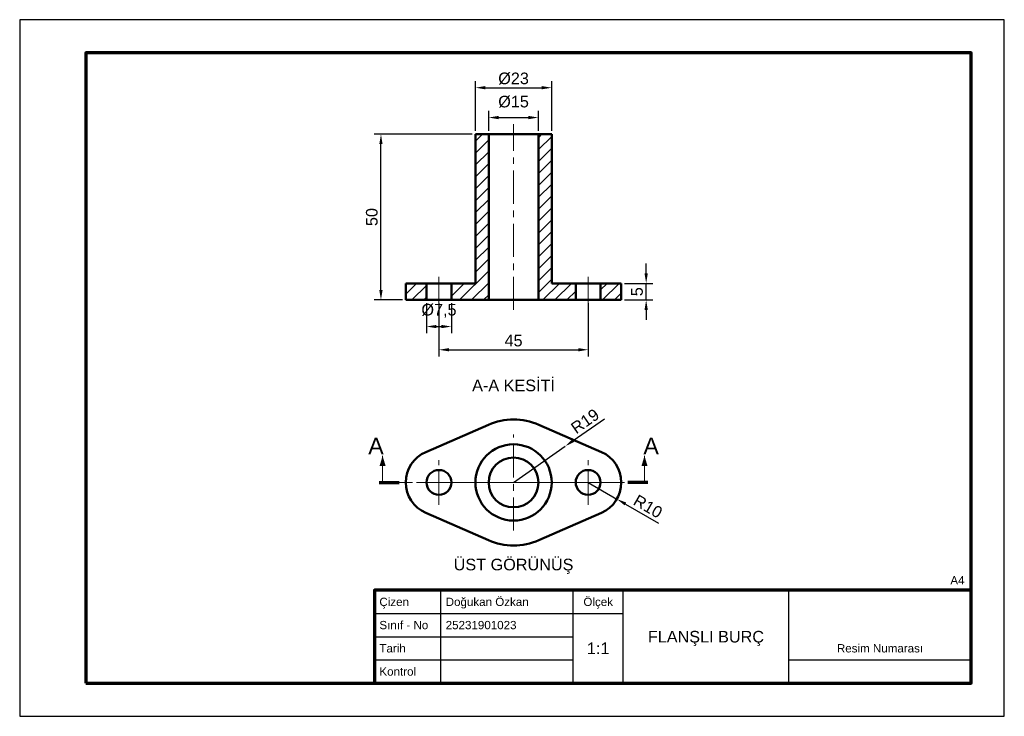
# Model space of a CAD drawing. Header units: millimetres. Extents: x 0 to 297, y 0 to 210.
import ezdxf
from ezdxf.enums import TextEntityAlignment as Align

# ---------------------------------------------------------------- set-up
doc = ezdxf.new("R2010")
doc.units = ezdxf.units.MM
doc.linetypes.add('EKSEN_ISO', pattern=[16, 10, -2, 2, -2])
doc.linetypes.add('GIZLI_ISO', pattern=[4.5, 3, -1.5])
for name, color, linetype, lineweight in [('CERCEVE', 7, 'Continuous', 70), ('CERCEVE_INCE', 7, 'Continuous', 25), ('EKSEN', 1, 'EKSEN_ISO', 18), ('GIZLI', 2, 'GIZLI_ISO', 25), ('GORUNEN', 7, 'Continuous', 50), ('KESIT', 7, 'Continuous', 70), ('OLCU', 4, 'Continuous', 18), ('TARAMA', 8, 'Continuous', 18), ('YAZI', 3, 'Continuous', 25)]:
    doc.layers.add(name, color=color, linetype=linetype, lineweight=lineweight)
doc.styles.add('TR', font='arial.ttf')
doc.dimstyles.new('OLCU', dxfattribs={"dimtxt": 3.5, "dimasz": 3, "dimexe": 2, "dimexo": 1, "dimgap": 1, "dimtad": 1, "dimdec": 0, "dimtxsty": 'TR', "dimcen": 2.5, "dimclrd": 256, "dimclre": 256, "dimclrt": 256, "dimadec": 0, "dimazin": 3, "dimtfac": 1, "dimtmove": 0, "dimatfit": 3})

msp = doc.modelspace()

# ---------------------------------------------------------------- hatches: boundary and pattern name
at = {"layer": 'TARAMA'}
h = msp.add_hatch(dxfattribs=at)
h.set_pattern_fill('ANSI31', scale=0.8)
h.paths.add_polyline_path([(160.47, 130.5), (167.72, 130.5), (167.72, 125.5), (156.47, 125.5), (156.47, 175.5), (160.47, 175.5), (160.47, 130.5)])
h.paths.add_polyline_path([(137.47, 130.5), (137.47, 175.5), (141.47, 175.5), (141.47, 125.5), (130.22, 125.5), (130.22, 130.5), (137.47, 130.5)])
h.paths.add_polyline_path([(116.47, 130.5), (122.72, 130.5), (122.72, 125.5), (116.47, 125.5), (116.47, 130.5)])
h.paths.add_polyline_path([(175.22, 130.5), (181.47, 130.5), (181.47, 125.5), (175.22, 125.5), (175.22, 130.5)])

# ---------------------------------------------------------------- linework, layer by layer
at = {"layer": 'CERCEVE'}
for points in [[(20, 10), (287, 10), (287, 200), (20, 200)], [(107, 10), (287, 10), (287, 38), (107, 38)]]:
    msp.add_lwpolyline(points, close=True, dxfattribs=at)
at = {"layer": 'CERCEVE_INCE'}
for p, q in [((127, 10), (127, 38)), ((167, 10), (167, 38)), ((182, 10), (182, 38)), ((232, 10), (232, 38)), ((107, 31), (167, 31)), ((167, 31), (182, 31)), ((107, 24), (167, 24)), ((107, 17), (167, 17)), ((232, 17), (287, 17))]:
    msp.add_line(p, q, dxfattribs=at)
msp.add_lwpolyline([(0, 0), (297, 0), (297, 210), (0, 210)], close=True, dxfattribs=at)
at = {"layer": 'EKSEN'}
for p, q in [((148.97, 122.5), (148.97, 178.5)), ((126.47, 122.5), (126.47, 133.5)), ((171.47, 122.5), (171.47, 133.5)), ((148.97, 56), (148.97, 85)), ((126.47, 63.75), (126.47, 77.25)), ((171.47, 63.75), (171.47, 77.25)), ((108.47, 70.5), (189.47, 70.5)), ((119.72, 70.5), (133.22, 70.5)), ((134.47, 70.5), (163.47, 70.5)), ((164.72, 70.5), (178.22, 70.5))]:
    msp.add_line(p, q, dxfattribs=at)
at = {"layer": 'GIZLI'}
for centre, radius in [((148.97, 70.5), 11.5), ((148.97, 70.5), 7.5), ((126.47, 70.5), 3.75), ((171.47, 70.5), 3.75)]:
    msp.add_circle(centre, radius, dxfattribs=at)
for centre, radius, start, end in [((148.97, 70.5), 19, 66.4218, 113.5782), ((126.47, 70.5), 10, 113.5782, 246.4218), ((171.47, 70.5), 10, 293.5782, 66.4218), ((148.97, 70.5), 19, 246.4218, 293.5782)]:
    msp.add_arc(centre, radius, start, end, dxfattribs=at)
at = {"layer": 'GORUNEN'}
for p, q in [((137.47, 130.5), (137.47, 175.5)), ((137.47, 175.5), (141.47, 175.5)), ((141.47, 125.5), (141.47, 175.5)), ((156.47, 125.5), (156.47, 175.5)), ((156.47, 175.5), (160.47, 175.5)), ((160.47, 130.5), (160.47, 175.5)), ((116.47, 130.5), (122.72, 130.5)), ((116.47, 125.5), (116.47, 130.5)), ((122.72, 125.5), (122.72, 130.5)), ((130.22, 130.5), (137.47, 130.5)), ((130.22, 125.5), (130.22, 130.5)), ((160.47, 130.5), (167.72, 130.5)), ((167.72, 125.5), (167.72, 130.5)), ((175.22, 130.5), (181.47, 130.5)), ((175.22, 125.5), (175.22, 130.5)), ((181.47, 125.5), (181.47, 130.5)), ((116.47, 125.5), (122.72, 125.5)), ((130.22, 125.5), (141.47, 125.5)), ((156.47, 125.5), (167.72, 125.5)), ((175.22, 125.5), (181.47, 125.5)), ((122.47, 79.67), (141.37, 87.91)), ((156.57, 87.91), (175.47, 79.67)), ((122.47, 61.33), (141.37, 53.09)), ((156.57, 53.09), (175.47, 61.33))]:
    msp.add_line(p, q, dxfattribs=at)
for points in [[(156.47, 175.5), (156.29, 175.5), (155.73, 175.5), (154.84, 175.5), (153.65, 175.5), (152.23, 175.5), (150.64, 175.5), (148.97, 175.5), (147.3, 175.5), (145.72, 175.5), (144.3, 175.5), (143.11, 175.5), (142.22, 175.5), (141.66, 175.5), (141.47, 175.5)], [(122.72, 130.5), (122.82, 130.5), (123.1, 130.5), (123.54, 130.5), (124.14, 130.5), (124.85, 130.5), (125.64, 130.5), (126.47, 130.5), (127.31, 130.5), (128.1, 130.5), (128.81, 130.5), (129.41, 130.5), (129.85, 130.5), (130.13, 130.5), (130.22, 130.5)], [(167.72, 130.5), (167.82, 130.5), (168.1, 130.5), (168.54, 130.5), (169.14, 130.5), (169.85, 130.5), (170.64, 130.5), (171.47, 130.5), (172.31, 130.5), (173.1, 130.5), (173.81, 130.5), (174.41, 130.5), (174.85, 130.5), (175.13, 130.5), (175.22, 130.5)], [(130.22, 125.5), (130.13, 125.5), (129.85, 125.5), (129.41, 125.5), (128.81, 125.5), (128.1, 125.5), (127.31, 125.5), (126.47, 125.5), (125.64, 125.5), (124.85, 125.5), (124.14, 125.5), (123.54, 125.5), (123.1, 125.5), (122.82, 125.5), (122.72, 125.5)], [(156.47, 125.5), (156.29, 125.5), (155.73, 125.5), (154.84, 125.5), (153.65, 125.5), (152.23, 125.5), (150.64, 125.5), (148.97, 125.5), (147.3, 125.5), (145.72, 125.5), (144.3, 125.5), (143.11, 125.5), (142.22, 125.5), (141.66, 125.5), (141.47, 125.5)], [(175.22, 125.5), (175.13, 125.5), (174.85, 125.5), (174.41, 125.5), (173.81, 125.5), (173.1, 125.5), (172.31, 125.5), (171.47, 125.5), (170.64, 125.5), (169.85, 125.5), (169.14, 125.5), (168.54, 125.5), (168.1, 125.5), (167.82, 125.5), (167.72, 125.5)]]:
    msp.add_lwpolyline(points, dxfattribs=at)
for centre, radius in [((148.97, 70.5), 11.5), ((148.97, 70.5), 7.5), ((126.47, 70.5), 3.75), ((171.47, 70.5), 3.75)]:
    msp.add_circle(centre, radius, dxfattribs=at)
for centre, radius, start, end in [((148.97, 70.5), 19, 66.4218, 113.5782), ((126.47, 70.5), 10, 113.5782, 246.4218), ((171.47, 70.5), 10, 293.5782, 66.4218), ((148.97, 70.5), 19, 246.4218, 293.5782)]:
    msp.add_arc(centre, radius, start, end, dxfattribs=at)
at = {"layer": 'KESIT'}
for p, q in [((108.47, 70.5), (114.47, 70.5)), ((189.47, 70.5), (183.47, 70.5))]:
    msp.add_line(p, q, dxfattribs=at)
at = {"layer": 'OLCU'}
for p, q in [((109.47, 70.5), (109.47, 78.5)), ((188.47, 70.5), (188.47, 78.5))]:
    msp.add_line(p, q, dxfattribs=at)
for points in [[(109.47, 78.5), (108.57, 75.5), (110.37, 75.5)], [(188.47, 78.5), (187.57, 75.5), (189.37, 75.5)]]:
    msp.add_solid(points, dxfattribs=at)

# ---------------------------------------------------------------- texts
at = {"layer": 'YAZI', "style": 'TR'}
for s, p in [('A-A KESİTİ', (148.97, 101.5)), ('ÜST GÖRÜNÜŞ', (148.97, 47.5))]:
    msp.add_text(s, height=3.5, dxfattribs=at).set_placement(p, align=Align.TOP_CENTER)
for s, height, p in [('A', 5, (107.47, 81.5)), ('A', 5, (190.47, 81.5)), ('Ölçek', 2.5, (174.5, 34.5)), ('FLANŞLI BURÇ', 3.5, (207, 24)), ('1:1', 3.5, (174.5, 20.5)), ('Resim Numarası', 2.5, (259.5, 20.5))]:
    msp.add_text(s, height=height, dxfattribs=at).set_placement(p, align=Align.MIDDLE_CENTER)
msp.add_text('A4', height=2.5, dxfattribs=at).set_placement((285, 41), align=Align.MIDDLE_RIGHT)
for s, p in [('Çizen', (108.5, 34.5)), ('Doğukan Özkan', (128.5, 34.5)), ('Sınıf - No', (108.5, 27.5)), ('25231901023', (128.5, 27.5)), ('Tarih', (108.5, 20.5)), ('Kontrol', (108.5, 13.5))]:
    msp.add_text(s, height=2.5, dxfattribs=at).set_placement(p, align=Align.MIDDLE_LEFT)

# ---------------------------------------------------------------- dimensions: what is measured, and where the dimension line sits
at = {"layer": 'OLCU'}
for base, p1, p2, text in [((137.47, 189.5), (137.47, 175.5), (160.47, 175.5), '%%c23'), ((141.47, 180.5), (141.47, 175.5), (156.47, 175.5), '%%c15'), ((122.72, 117.5), (122.72, 125.5), (130.22, 125.5), '%%c7,5')]:
    msp.add_linear_dim(base=base, p1=p1, p2=p2, text=text, dimstyle='OLCU', dxfattribs=at).render()
for base, p1, p2 in [((108.97, 125.5), (116.47, 125.5), (137.47, 175.5)), ((188.97, 125.5), (181.47, 125.5), (181.47, 130.5))]:
    msp.add_linear_dim(base=base, p1=p1, p2=p2, angle=90, dimstyle='OLCU', dxfattribs=at).render()
msp.add_linear_dim(base=(126.47, 110.5), p1=(126.47, 125.5), p2=(171.47, 125.5), dimstyle='OLCU', dxfattribs=at).render()
for center, mpoint in [((148.97, 70.5), (164.54, 81.4)), ((171.47, 70.5), (180.13, 65.5))]:
    msp.add_radius_dim(center=center, mpoint=mpoint, dimstyle='OLCU', dxfattribs=at).render()

doc.saveas('drawing.dxf')
